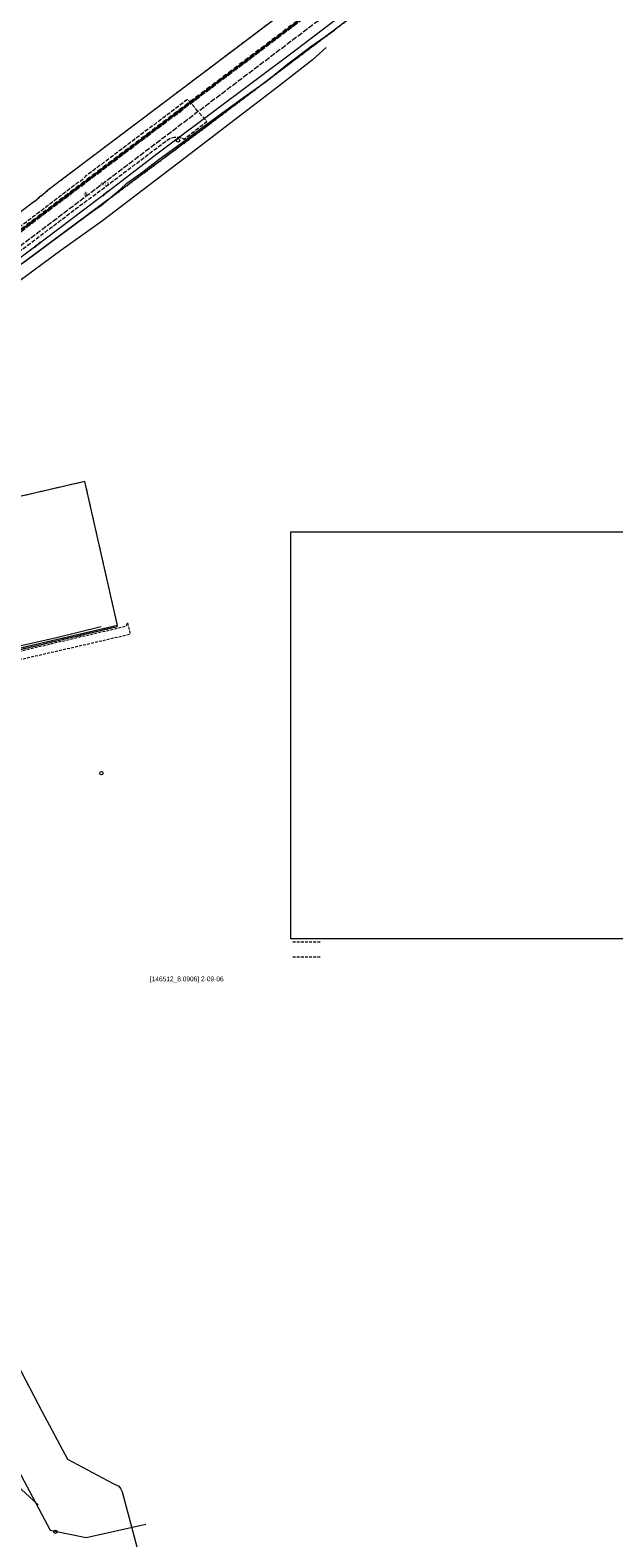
# Model space of a CAD drawing. Extents: x 7489187 to 7491099, y 5781939 to 5785132.
# Tile 215 of 217: x 7490568 to 7490782, y 5784097 to 5784649. Entities that reach past the tile are written whole.
import ezdxf
from ezdxf.enums import TextEntityAlignment as Align

# ---------------------------------------------------------------- set-up
doc = ezdxf.new("R2010")
doc.units = 0
doc.header["$MEASUREMENT"] = 0
for name, pattern in [('1.5_0.5', [2, 1.5, -0.5]), ('1.5_1.0', [2.5, 1.5, -1]), ('218-500', [1, 0.5, -0.5]), ('219-500', [0]), ('HIDDEN', [0.375, 0.25, -0.125]), ('mz1.0_0.5', [1.5, 1, -0.5]), ('mz2.0_0.5', [2.5, 2, -0.5])]:
    doc.linetypes.add(name, pattern=pattern)
doc.layers.get('0').update_dxf_attribs({"linetype": 'CONTINUOUS', "lineweight": 5})
for name, color, linetype, transparency in [('121-Punkt osnowy szczegółowej', 7, 'CONTINUOUS', 0.8), ('203-Punkt załamania granicy działki nie stabilizowany', 7, 'CONTINUOUS', 0.8), ('208-Numer lub nazwa obrębu', 7, 'CONTINUOUS', 0.8), ('210-Oznaczenie użytku', 7, 'CONTINUOUS', 0.8), ('211-Nr działki', 7, 'CONTINUOUS', 0.8), ('216-Granica obrębu', 7, 'CONTINUOUS', 0.8), ('218-Granica użytku', 7, 'CONTINUOUS', 0.8), ('219-Linia granicy', 7, 'CONTINUOUS', 0.8), ('chodnik (powierzchnia)', 7, 'CONTINUOUS', 0.8), ('jezdnia (powierzchnia)', 7, 'CONTINUOUS', 0.8), ('przewód ciepłowniczy - projektowany lub w budowie (linia) - ob. projektowany', 7, 'CONTINUOUS', 0.8), ('przewód elektroenergetyczny (linia)', 7, 'CONTINUOUS', 0.8), ('przewód elektroenergetyczny (linia)-Atr1', 7, 'CONTINUOUS', 0.8), ('przewód gazowy (linia)', 7, 'CONTINUOUS', 0.8), ('przewód gazowy (linia)-Atr1', 7, 'CONTINUOUS', 0.8), ('przewód kanalizacyjny - projektowany lub w budowie (linia) - ob. projektowany', 7, 'CONTINUOUS', 0.8), ('przewód kanalizacyjny - projektowany lub w budowie (linia) - ob. projektowany-Atr1', 7, 'CONTINUOUS', 0.8), ('przewód telekomunikacyjny (linia)', 7, 'CONTINUOUS', 0.8)]:
    doc.layers.add(name, color=color, linetype=linetype, transparency=transparency)
doc.styles.get("Standard").update_dxf_attribs({"font": 'txt', "width": 0.75})
picture_1 = doc.add_image_def('image1.jpg', size_in_pixel=(9930, 7020))

# ---------------------------------------------------------------- blocks, each defined once
blk = doc.blocks.new('203')
at = {"linetype": 'Continuous', "lineweight": 0}
h = blk.add_hatch(color=0, dxfattribs=at)
edge = h.paths.add_edge_path()
edge.add_arc((0, 0), 0.045, 0, 360)
blk = doc.blocks.new('121')
at = {"linetype": 'Continuous', "lineweight": 13}
h = blk.add_hatch(color=0, dxfattribs=at)
edge = h.paths.add_edge_path()
edge.add_arc((0, 0), 0.045, 0, 360)
at = {"color": 0, "linetype": 'Continuous', "lineweight": 13}
blk.add_circle((0, 0), 0.625, dxfattribs=at)

msp = doc.modelspace()

# ---------------------------------------------------------------- linework, layer by layer
at = {"linetype": 'HIDDEN', "ltscale": 4}
msp.add_lwpolyline([(7490674.48, 5784314.89), (7490664.48, 5784314.89)], dxfattribs=at)
at = {"color": 5, "linetype": 'HIDDEN', "ltscale": 4}
msp.add_lwpolyline([(7490674.48, 5784309.39), (7490664.48, 5784309.39)], dxfattribs=at)
at = {"layer": '216-Granica obrębu', "color": 7, "linetype": '1.5_1.0', "lineweight": 35, "flags": 128}
for points in [[(7490030.45, 5785119.29), (7490028.96, 5785119.44), (7489905.46, 5785132.25), (7489892.56, 5785131.06), (7489875.97, 5785130.77), (7489882.83, 5785099.49), (7489894.33, 5785057.55), (7489904.61, 5785020.12), (7489930.49, 5784923.59), (7489942.07, 5784889.96), (7489952.72, 5784856.68), (7489954.77, 5784856.84), (7489969.91, 5784858.07), (7489970.61, 5784854.86), (7489953.91, 5784849.86), (7489955.53, 5784843.61), (7489958.2, 5784833.42), (7489980.65, 5784747.13), (7490007.65, 5784650.77), (7490023.45, 5784602.85), (7490041.59, 5784556.96), (7490083.09, 5784465.49), (7490092.71, 5784443.73), (7490123.6, 5784373.91), (7490159.36, 5784298.2), (7490166.44, 5784283.23), (7490180.6, 5784291.3), (7490210.6, 5784308.4), (7490268.73, 5784352.29), (7490829.59, 5784775.52), (7490832.19, 5784784.55), (7490911.98, 5785062.01), (7490905.26, 5785060.95), (7490801.79, 5785044.54), (7490669.56, 5785030.73), (7490494.4, 5785017.63), (7490431.74, 5785030.5), (7490354.61, 5785047.58), (7490260.42, 5785068.42), (7490180.66, 5785086.04)], [(7490982.74, 5784169.34), (7491039.04, 5784200.86), (7491051.74, 5784207.97), (7491052.67, 5784239.47), (7491052.74, 5784241.92), (7491052.92, 5784248), (7491053, 5784250.86), (7491050.96, 5784254.83), (7491044.42, 5784267.53), (7491031.4, 5784292.82), (7491011.82, 5784330.89), (7491008.66, 5784337), (7490999.48, 5784354.85), (7490905.74, 5784803.82), (7490903.06, 5784816.68), (7490901.11, 5784825.98), (7490829.59, 5784775.52), (7490268.73, 5784352.29), (7490210.6, 5784308.4), (7490180.6, 5784291.3), (7490166.44, 5784283.23), (7490188.7, 5784278.35), (7490194.94, 5784270.17), (7490207.62, 5784253.55), (7490185.34, 5784238.01), (7490202.71, 5784185.24), (7490204.24, 5784178.08), (7490211.21, 5784145.54), (7490216.75, 5784104.37), (7490217.83, 5784096.32), (7490218.8, 5784046.06), (7490215.34, 5783996.05), (7490206.95, 5783946.76), (7490193.71, 5783898.58), (7490175.89, 5783851.76), (7490153.48, 5783807.1), (7490158.6, 5783786.4), (7490236.24, 5783821.04), (7490329.56, 5783863.61), (7490388.02, 5783890.29), (7490434.56, 5783914.52), (7490490.93, 5783945.89), (7490491.13, 5783946), (7490512.04, 5783957.22), (7490534.13, 5783969.08), (7490538.17, 5783971.24), (7490544.14, 5783961.48), (7490606.22, 5783983.46), (7490664.31, 5784007.87), (7490705.37, 5784025.14), (7490748.64, 5784044.48), (7490747.91, 5784055.65), (7490747.49, 5784061.98), (7490746.96, 5784070.1), (7490794.71, 5784095), (7490790.8, 5784067.02), (7490835.7, 5784091.8), (7490838.43, 5784093.31), (7490854.17, 5784102), (7490875.76, 5784113.91), (7490901.93, 5784127.42), (7490908.36, 5784130.73), (7490914.78, 5784134.04), (7490973.71, 5784164.29)]]:
    msp.add_lwpolyline(points, close=True, dxfattribs=at)
at = {"layer": '218-Granica użytku', "color": 3, "linetype": '218-500', "lineweight": 18, "flags": 128}
for points in [[(7490268.73, 5784352.29), (7490829.59, 5784775.52)], [(7490829.59, 5784775.52), (7490268.73, 5784352.29)], [(7490631.93, 5784612.95), (7490778.62, 5784723.84)], [(7490713.43, 5784695.05), (7490574.73, 5784590.29)], [(7490477.66, 5784498.34), (7490631.93, 5784612.95)], [(7490571.79, 5784587.83), (7490570.06, 5784586.39)], [(7490572.39, 5784588.34), (7490571.79, 5784587.83)], [(7490574.73, 5784590.29), (7490572.39, 5784588.34)], [(7490570.06, 5784586.39), (7490507.32, 5784538.96)], [(7490588.39, 5784483.66), (7490553.99, 5784475.72)], [(7490600.31, 5784430.97), (7490588.39, 5784483.66)], [(7490462.18, 5784398.7), (7490600.31, 5784430.97)]]:
    msp.add_lwpolyline(points, dxfattribs=at)
at = {"layer": '219-Linia granicy', "color": 7, "linetype": '219-500', "lineweight": 18, "flags": 128}
for points in [[(7490829.59, 5784775.52), (7490268.73, 5784352.29)], [(7490778.62, 5784723.84), (7490631.93, 5784612.95)], [(7490713.43, 5784695.05), (7490574.73, 5784590.29)], [(7490631.93, 5784612.95), (7490477.66, 5784498.34)], [(7490570.06, 5784586.39), (7490571.79, 5784587.83)], [(7490572.39, 5784588.34), (7490571.79, 5784587.83)], [(7490572.39, 5784588.34), (7490574.73, 5784590.29)], [(7490570.06, 5784586.39), (7490507.32, 5784538.96)], [(7490588.39, 5784483.66), (7490553.99, 5784475.72)], [(7490600.31, 5784430.97), (7490588.39, 5784483.66)], [(7490600.31, 5784430.97), (7490462.18, 5784398.7)]]:
    msp.add_lwpolyline(points, dxfattribs=at)
at = {"layer": 'chodnik (powierzchnia)', "color": 7, "linetype": 'mz1.0_0.5', "lineweight": 18, "flags": 128}
msp.add_lwpolyline([(7490442.68, 5784393.19), (7490438.82, 5784393.1), (7490442.96, 5784385.37), (7490444.14, 5784387.35), (7490454.83, 5784389.55), (7490475.16, 5784394.71), (7490476.64, 5784395), (7490489.15, 5784397.91), (7490494.94, 5784399.35), (7490498.76, 5784401.23), (7490498.33, 5784403.03), (7490538.17, 5784412.35), (7490544.55, 5784413.91), (7490605.05, 5784427.77), (7490604.04, 5784431.98), (7490603.45, 5784430.58), (7490562.5, 5784420.96), (7490544.09, 5784416.89), (7490536.38, 5784415.05), (7490531.7, 5784413.94), (7490501.67, 5784407.11), (7490474.32, 5784400.53), (7490454.2, 5784395.84)], close=True, dxfattribs=at)
at = {"layer": 'jezdnia (powierzchnia)', "color": 7, "linetype": '1.5_0.5', "lineweight": 18, "flags": 128}
msp.add_lwpolyline([(7490403.13, 5784455.39), (7490388.95, 5784445.04), (7490389.94, 5784444.76), (7490390.86, 5784444.25), (7490391.64, 5784443.54), (7490392.25, 5784442.76), (7490392.68, 5784441.86), (7490402.43, 5784444.54), (7490409.93, 5784447.33), (7490414.58, 5784451.3), (7490416.51, 5784452.77), (7490440.02, 5784470.66), (7490451.42, 5784483.01), (7490466.26, 5784494.03), (7490493.73, 5784514.69), (7490521.81, 5784535.91), (7490522.43, 5784536.2), (7490523.1, 5784536.4), (7490523.79, 5784536.5), (7490524.49, 5784536.49), (7490524.91, 5784536.43), (7490525.59, 5784536.26), (7490526.23, 5784535.99), (7490531.51, 5784542.7), (7490531.65, 5784542.97), (7490531.98, 5784543.36), (7490532.4, 5784543.78), (7490537.64, 5784547.68), (7490553.7, 5784559.84), (7490570.08, 5784572.2), (7490578.09, 5784578.28), (7490582.78, 5784581.79), (7490584.35, 5784583.04), (7490589.89, 5784587.16), (7490593.88, 5784590.1), (7490612.92, 5784604.48), (7490619.19, 5784609.21), (7490620.12, 5784609.59), (7490621.09, 5784609.8), (7490622.09, 5784609.85), (7490622.86, 5784609.76), (7490623.83, 5784609.5), (7490624.73, 5784609.08), (7490633.01, 5784615.54), (7490625.98, 5784623.61), (7490605.77, 5784608.36), (7490588.51, 5784595.36), (7490588.48, 5784595.32), (7490587.82, 5784594.57), (7490587.08, 5784593.9), (7490586.26, 5784593.33), (7490585.45, 5784592.89), (7490568.87, 5784580.16), (7490556.58, 5784570.92), (7490543.19, 5784560.91), (7490532.9, 5784553.13), (7490512.48, 5784537.66), (7490511.2, 5784536.62), (7490503.64, 5784530.87), (7490456.13, 5784495.22), (7490446.56, 5784488.02), (7490442.96, 5784487.51), (7490442.46, 5784487.72), (7490440.72, 5784488.7), (7490438.19, 5784486.74), (7490435.53, 5784484.99), (7490436.7, 5784483.38), (7490432.38, 5784480.73), (7490431.12, 5784481.76), (7490427.88, 5784479.65), (7490428.05, 5784479.28), (7490428.31, 5784478.63), (7490428.52, 5784477.96), (7490428.68, 5784477.28), (7490428.78, 5784476.64), (7490428.84, 5784475.95), (7490428.86, 5784475.25), (7490428.82, 5784474.55), (7490410.71, 5784461.51), (7490409.54, 5784461.49), (7490408.72, 5784462.62), (7490407.3, 5784465.01), (7490402.17, 5784464.61), (7490402.18, 5784464.31), (7490402.22, 5784462.37), (7490402.23, 5784461.44), (7490402.3, 5784459.33), (7490401.86, 5784458.92), (7490402.93, 5784458.85), (7490403.41, 5784456.74), (7490403.51, 5784456.32)], close=True, dxfattribs=at)
at = {"layer": 'przewód ciepłowniczy - projektowany lub w budowie (linia) - ob. projektowany', "color": 212, "linetype": 'mz2.0_0.5', "lineweight": 18, "flags": 128}
msp.add_lwpolyline([(7490185.68, 5784318.67), (7490194.48, 5784325.48), (7490220.57, 5784305.46), (7490261.21, 5784336.03), (7490271.62, 5784331.93), (7490306.38, 5784358.76), (7490301.65, 5784365.33), (7490306.34, 5784369.05), (7490311.61, 5784362.53), (7490368.87, 5784406.45), (7490364.15, 5784412.62), (7490368.66, 5784416.08), (7490373.27, 5784410.35), (7490390.07, 5784423.01), (7490396.58, 5784418.16), (7490432.02, 5784441.74), (7490430.31, 5784450.2), (7490463.44, 5784475.36), (7490469.68, 5784467.35), (7490479.41, 5784474.71), (7490477.82, 5784486.03), (7490534.02, 5784528.87), (7490525.6, 5784540.39), (7490808.75, 5784754.62), (7490819.61, 5784742.84), (7490829.61, 5784752.14), (7490863.56, 5784775.85), (7490881.58, 5784769.97), (7490886.79, 5784759.78), (7490925.36, 5784768.57), (7490920.18, 5784791.92)], dxfattribs=at)
at = {"layer": 'przewód elektroenergetyczny (linia)', "color": 1, "linetype": 'Continuous', "lineweight": 18, "flags": 128}
for points in [[(7490566.39, 5784564.22), (7490579.19, 5784573.79), (7490591.4, 5784582.75), (7490594.5, 5784584.94), (7490601.43, 5784590.74), (7490603.77, 5784592.99), (7490609.58, 5784597.08), (7490615.62, 5784601.75), (7490623.45, 5784607.5), (7490628.33, 5784611.08), (7490638.48, 5784618.56), (7490647.36, 5784625.02), (7490654.72, 5784630.24), (7490662.66, 5784636.67), (7490671.11, 5784643), (7490679.69, 5784649.04)], [(7490676.68, 5784642.65), (7490671.53, 5784637.99), (7490658.84, 5784628.07), (7490641.83, 5784614.98), (7490625.07, 5784602.17), (7490604.09, 5784586.23), (7490594.77, 5784579.2), (7490579.52, 5784568.33), (7490562.37, 5784555.56), (7490539.84, 5784538.78), (7490523.95, 5784526.75), (7490502.18, 5784510.28), (7490472.88, 5784488.54), (7490451.13, 5784472.2), (7490429.04, 5784454.74), (7490413.83, 5784442.82), (7490403.53, 5784436.1)], [(7490445.36, 5784376.64), (7490437.58, 5784391.1), (7490442.58, 5784393.48), (7490450.05, 5784395.32), (7490471.42, 5784400.32), (7490493.26, 5784405.46), (7490514.98, 5784410.52), (7490536.18, 5784415.46), (7490558.09, 5784420.57), (7490581.11, 5784426.03), (7490600.3, 5784430.5)], [(7490444.24, 5784401.82), (7490445.66, 5784396.6), (7490462.73, 5784400.32), (7490472.33, 5784402.32), (7490473.3, 5784401.69), (7490500.19, 5784407.9), (7490509.42, 5784410.01), (7490527.36, 5784414.32), (7490538.94, 5784417.26), (7490562.8, 5784423.09), (7490577.99, 5784426.52), (7490594.39, 5784430.62)], [(7490421.69, 5784390.59), (7490424.27, 5784385.68), (7490426.24, 5784381.98), (7490437.93, 5784359.83), (7490461.3, 5784315.64), (7490484.62, 5784271.42), (7490498.7, 5784244.94), (7490507.91, 5784227.19), (7490521.21, 5784202.16), (7490531.46, 5784182.82), (7490532.15, 5784181.53), (7490575.61, 5784099.62), (7490588.9, 5784096.87), (7490610.63, 5784101.71)]]:
    msp.add_lwpolyline(points, dxfattribs=at)
at = {"layer": 'przewód gazowy (linia)', "color": 40, "linetype": 'Continuous', "lineweight": 18, "flags": 128}
msp.add_lwpolyline([(7490399.88, 5784441.84), (7490410.02, 5784449.45), (7490437.58, 5784470.13), (7490469.82, 5784494.46), (7490520.64, 5784532.59), (7490564.04, 5784565.17), (7490573.81, 5784572.51), (7490598.36, 5784591.17), (7490615.24, 5784604), (7490620.06, 5784607.66), (7490665.12, 5784641.46), (7490710.91, 5784676.32), (7490714.87, 5784679.33), (7490731.82, 5784692.23), (7490781.52, 5784729.39)], dxfattribs=at)
at = {"layer": 'przewód kanalizacyjny - projektowany lub w budowie (linia) - ob. projektowany', "color": 34, "linetype": 'mz2.0_0.5', "lineweight": 18, "flags": 128}
msp.add_lwpolyline([(7490176.08, 5784281.12), (7490193.19, 5784294.04), (7490257.03, 5784342.24), (7490320.88, 5784390.45), (7490382.34, 5784436.83), (7490446.2, 5784485.01), (7490510.06, 5784533.2), (7490571.22, 5784579.99), (7490762.79, 5784724.55), (7490826.96, 5784772.35), (7490841.52, 5784811.63), (7490861.93, 5784878.59)], dxfattribs=at)
at = {"layer": 'przewód telekomunikacyjny (linia)', "color": 30, "linetype": 'Continuous', "lineweight": 18, "flags": 128}
for points in [[(7490459.21, 5784358.56), (7490475.64, 5784327.5), (7490481.69, 5784315.92), (7490490.05, 5784299.91), (7490490.89, 5784298.29), (7490500.92, 5784279.42), (7490503.79, 5784274.01), (7490512.53, 5784257.43), (7490524.97, 5784233.83), (7490528.25, 5784227.6), (7490546.01, 5784193.96), (7490548.42, 5784189.39), (7490557.31, 5784172.52), (7490559.21, 5784168.89), (7490572.67, 5784143.18), (7490581.97, 5784125.55), (7490598.54, 5784116.81), (7490600.77, 5784115.63), (7490601.45, 5784114.87), (7490602.06, 5784113.65), (7490613.14, 5784071.97)], [(7490561.97, 5784117.41), (7490571.26, 5784108.82)]]:
    msp.add_lwpolyline(points, dxfattribs=at)

# ---------------------------------------------------------------- block references
at = {"layer": '121-Punkt osnowy szczegółowej', "color": 7, "linetype": 'Continuous', "lineweight": 18}
for p in [(7490622.46, 5784608.62), (7490594.44, 5784376.85), (7490577.58, 5784099)]:
    msp.add_blockref('121', p, dxfattribs=at)
at = {"layer": '203-Punkt załamania granicy działki nie stabilizowany', "color": 7, "linetype": 'Continuous', "lineweight": 18}
for p in [(7490631.93, 5784612.95), (7490571.79, 5784587.83), (7490572.39, 5784588.34), (7490574.73, 5784590.29), (7490570.06, 5784586.39), (7490588.39, 5784483.66), (7490600.31, 5784430.97)]:
    msp.add_blockref('203', p, dxfattribs=at)

# ---------------------------------------------------------------- texts
at = {"layer": '208-Numer lub nazwa obrębu', "color": 7, "linetype": 'Continuous', "lineweight": 18, "width": 0.9}
msp.add_text('[146512_8.0906] 2-09-06', height=1.75, dxfattribs=at).set_placement((7490612.16, 5784300.61))
at = {"layer": '210-Oznaczenie użytku', "color": 3, "linetype": 'Continuous', "lineweight": 18, "width": 0.9}
msp.add_text('dr', height=1.25, dxfattribs=at).set_placement((7490587.89, 5784588.48))
at = {"layer": '211-Nr działki', "color": 7, "linetype": 'Continuous', "lineweight": 18, "width": 0.9}
msp.add_text('4/15', height=1.25, dxfattribs=at).set_placement((7490593.95, 5784591.99))
at = {"layer": 'przewód elektroenergetyczny (linia)-Atr1', "color": 1, "width": 0.9}
msp.add_text('eWD', height=0.75, rotation=39.898, dxfattribs=at).set_placement((7490612.52, 5784599.26), align=Align.MIDDLE_CENTER)
msp.add_text('eN', height=0.75, rotation=13.112, dxfattribs=at).set_placement((7490585.53, 5784427.06), align=Align.MIDDLE_LEFT)
at = {"layer": 'przewód gazowy (linia)-Atr1', "color": 7, "width": 0.9}
for p in [(7490595.92, 5784589.2), (7490571.03, 5784570.42)]:
    msp.add_text('gD200', height=0.75, rotation=37.238, dxfattribs=at).set_placement(p, align=Align.MIDDLE_CENTER)
at = {"layer": 'przewód kanalizacyjny - projektowany lub w budowie (linia) - ob. projektowany-Atr1', "color": 34, "width": 0.9}
for p in [(7490647.3, 5784637.4), (7490621.9, 5784618.23), (7490581.45, 5784587.71)]:
    msp.add_text('proj. k', height=0.75, rotation=37.038, dxfattribs=at).set_placement(p, align=Align.MIDDLE_LEFT)

# ---------------------------------------------------------------- pictures from other files: only their frames are drawn
at = {"ltscale": 0.1}
image = msp.add_image(picture_1, insert=(7490663.78, 5784316.22), size_in_units=(210.7, 148.96), dxfattribs=at)
image.dxf.flags = 7

doc.saveas('drawing.dxf')
